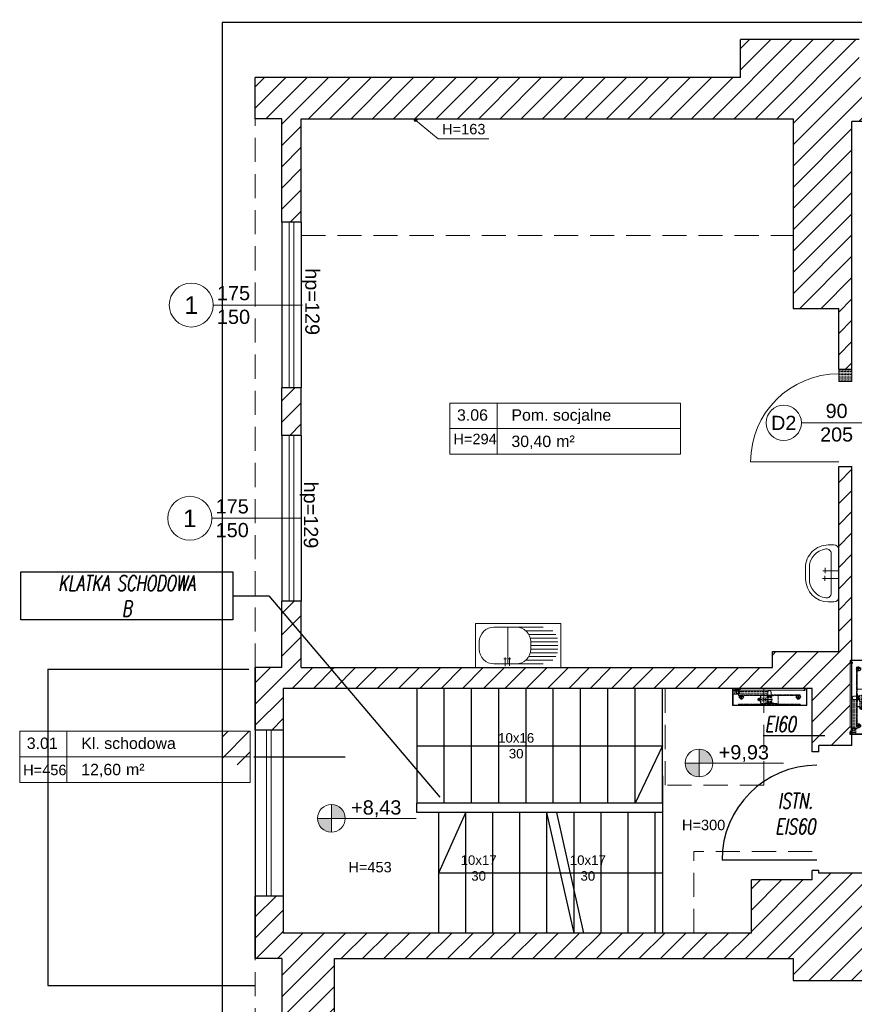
# Model space of a CAD drawing. Header units: millimetres. Extents: x 26866 to 1024070, y -428191 to 408885.
# Tile 28 of 248: x 175329 to 184134, y 251237 to 261624. Entities that reach past the tile are written whole.
import ezdxf

# ---------------------------------------------------------------- set-up
doc = ezdxf.new("R2010")
doc.units = ezdxf.units.MM
doc.header["$LTSCALE"] = 2
doc.linetypes.add('ACAD_ISO02W100', pattern=[15, 12, -3])
doc.linetypes.add('HIDDENX2', pattern=[19.05, 12.7, -6.35])
for name, color, linetype, lineweight in [('0_OPIS', 7, 'Continuous', 13), ('3DPLAN_A_ARMATURA_SANITARNA', 7, 'Continuous', 9), ('3DPLAN_A_OKNA', 153, 'Continuous', 5), ('3DPLAN_A_TABELKA POMIESZCZEŃ', 7, 'Continuous', 0), ('3DPLAN_A_WYSOKOŚCI ZMIANA', 144, 'HIDDENX2', 5), ('A_6_STOLARKA_DRZWI', 6, 'Continuous', 0), ('A_STOL_OPIS', 55, 'Continuous', 5), ('A_TXT', 7, 'Continuous', 0), ('A_TXT_STOLARKA', 131, 'Continuous', 0), ('A_WYBURZENIA', 6, 'Continuous', 0), ('A_WYM_KOT', 161, 'Continuous', 0), ('A_ZESTAWIENIE STOLARKI', 3, 'Continuous', 15), ('hydrant', 211, 'Continuous', 5), ('Opisy', 7, 'Continuous', 13)]:
    doc.layers.add(name, color=color, linetype=linetype, lineweight=lineweight)
for name, color, linetype in [('3DPLAN_A_KRESKOWANIE 1', 253, 'Continuous'), ('3DPLAN_A_OPIS', 8, 'Continuous'), ('3DPLAN_A_POMIESZCZENIE NUMER', 100, 'Continuous'), ('3DPLAN_K_DZIAŁOWA NISKIE', 134, 'Continuous'), ('3DPLAN_K_NOŚNA', 7, 'Continuous'), ('3DPLAN_K_OBRYS', 243, 'Continuous'), ('3DPLAN_K_OBRYS WIDOK', 242, 'Continuous'), ('A_POMIESZCZENIE OPIS', 100, 'Continuous'), ('A_SCHODY', 6, 'Continuous'), ('DEFAULT', 7, 'Continuous')]:
    doc.layers.add(name, color=color, linetype=linetype)
doc.styles.add('ARIAL', font='arial.ttf')
doc.styles.add('J-ROMANS', font='ROMANS.SHX', dxfattribs={"width": 0.7, "oblique": 10})
doc.styles.add('TABEL1', font='txt')
pattern_1 = [(45, (29206.918, -39107.05), (-11.22532, 11.22532), [])]

# ---------------------------------------------------------------- blocks, each defined once
blk = doc.blocks.new('hydrant')
at = {"color": 1, "linetype": 'ACAD_ISO02W100'}
for p, q in [((122, 578), (110, 578)), ((339, 577), (110, 577)), ((113, 580), (113, 580)), ((130, 586), (122, 578)), ((130, 585), (122, 577)), ((432, 586), (130, 586)), ((141, 585), (130, 585)), ((141, 585), (149, 577)), ((142, 586), (149, 578)), ((190, 578), (149, 578)), ((198, 586), (190, 578)), ((198, 585), (190, 577)), ((250, 585), (198, 585)), ((250, 586), (258, 578)), ((250, 585), (257, 577)), ((330, 578), (258, 578)), ((339, 586), (330, 578)), ((339, 584), (330, 577)), ((348, 578), (339, 586)), ((348, 577), (339, 584)), ((340, 582), (339, 582)), ((339, 482), (339, 582)), ((340, 482), (340, 582)), ((432, 577), (340, 577)), ((523, 571), (340, 571)), ((523, 569), (340, 569)), ((432, 578), (348, 578)), ((471, 569), (392, 569)), ((392, 565), (392, 569)), ((471, 565), (392, 565)), ((558, 528), (399, 528)), ((406, 545), (406, 511)), ((408, 565), (409, 561)), ((409, 547), (408, 547)), ((455, 547), (408, 547)), ((409, 577), (409, 578)), ((454, 561), (409, 561)), ((410, 554), (411, 555)), ((453, 554), (410, 554)), ((410, 548), (410, 554)), ((453, 571), (411, 571)), ((453, 555), (411, 555)), ((415, 555), (415, 561)), ((432, 586), (734, 586)), ((432, 578), (515, 578)), ((432, 577), (523, 577)), ((449, 555), (449, 561)), ((453, 554), (453, 555)), ((453, 548), (453, 554)), ((454, 577), (454, 578)), ((455, 565), (454, 561)), ((455, 547), (456, 547)), ((455, 547), (468, 547)), ((469, 545), (469, 511)), ((541, 541), (469, 541)), ((471, 565), (471, 569)), ((515, 578), (524, 586)), ((515, 577), (524, 584)), ((523, 541), (523, 582)), ((525, 582), (523, 582)), ((524, 586), (533, 578)), ((524, 584), (533, 577)), ((525, 541), (525, 582)), ((525, 577), (753, 577)), ((533, 578), (605, 578)), ((541, 546), (541, 510)), ((613, 586), (605, 578)), ((614, 585), (606, 577)), ((614, 585), (665, 585)), ((665, 585), (673, 577)), ((666, 586), (673, 578)), ((673, 578), (714, 578)), ((722, 586), (714, 578)), ((722, 585), (714, 577)), ((722, 585), (733, 585)), ((733, 585), (741, 577)), ((734, 586), (741, 578)), ((741, 578), (753, 578)), ((750, 580), (750, 580)), ((339, 487), (110, 487)), ((122, 486), (110, 486)), ((113, 483), (113, 483)), ((130, 479), (122, 487)), ((130, 478), (122, 486)), ((141, 479), (130, 479)), ((414, 478), (130, 478)), ((141, 479), (149, 487)), ((142, 478), (149, 486)), ((190, 486), (149, 486)), ((198, 479), (190, 487)), ((198, 478), (190, 486)), ((250, 479), (198, 479)), ((250, 479), (257, 487)), ((250, 478), (258, 486)), ((330, 486), (258, 486)), ((339, 480), (330, 487)), ((339, 478), (330, 486)), ((348, 487), (339, 480)), ((348, 486), (339, 478)), ((340, 482), (339, 482)), ((432, 487), (340, 487)), ((432, 486), (348, 486)), ((392, 491), (392, 487)), ((471, 491), (392, 491)), ((471, 487), (392, 487)), ((409, 510), (408, 510)), ((455, 510), (408, 510)), ((408, 491), (409, 495)), ((454, 495), (409, 495)), ((410, 508), (410, 502)), ((453, 502), (410, 502)), ((410, 502), (411, 502)), ((453, 502), (411, 502)), ((453, 485), (411, 485)), ((451, 485), (413, 485)), ((413, 483), (413, 485)), ((414, 452), (414, 481)), ((449, 481), (414, 481)), ((415, 498), (415, 502)), ((449, 498), (415, 498)), ((415, 495), (415, 496)), ((449, 496), (415, 496)), ((416, 496), (416, 498)), ((432, 487), (523, 487)), ((432, 486), (515, 486)), ((447, 496), (447, 498)), ((747, 443), (447, 443)), ((449, 498), (449, 502)), ((449, 495), (449, 496)), ((449, 452), (449, 481)), ((449, 478), (734, 478)), ((747, 461), (449, 461)), ((451, 483), (451, 485)), ((453, 508), (453, 502)), ((453, 502), (453, 502)), ((455, 491), (454, 495)), ((455, 510), (456, 510)), ((456, 510), (468, 510)), ((541, 515), (469, 515)), ((471, 491), (471, 487)), ((515, 487), (524, 480)), ((515, 486), (524, 478)), ((523, 482), (523, 515)), ((525, 482), (523, 482)), ((524, 480), (533, 487)), ((524, 478), (533, 486)), ((525, 482), (525, 515)), ((525, 487), (753, 487)), ((533, 486), (605, 486)), ((613, 478), (605, 486)), ((614, 479), (606, 487)), ((614, 479), (665, 479)), ((665, 479), (673, 487)), ((666, 478), (673, 486)), ((673, 486), (714, 486)), ((722, 479), (714, 487)), ((722, 478), (714, 486)), ((722, 479), (733, 479)), ((733, 479), (741, 487)), ((734, 478), (741, 486)), ((741, 486), (753, 486)), ((753, 471), (747, 466)), ((747, 439), (747, 466)), ((753, 433), (747, 439)), ((750, 483), (750, 483)), ((753, 471), (795, 471)), ((753, 433), (795, 433)), ((795, 433), (780, 433)), ((795, 471), (815, 471)), ((795, 433), (795, 471)), ((795, 433), (815, 433)), ((815, 433), (815, 471))]:
    blk.add_line(p, q, dxfattribs=at)
for p, q in [((61, 411), (61, 431)), ((739, 431), (61, 431)), ((739, 431), (739, 411)), ((741, 422), (739, 416)), ((743, 421), (739, 411)), ((772, 426), (747, 426)), ((772, 424), (747, 424)), ((775, 423), (780, 416)), ((777, 424), (782, 417)), ((789, 423), (791, 423)), ((789, 416), (789, 423)), ((791, 416), (791, 423)), ((739, 411), (61, 411))]:
    blk.add_line(p, q)
for centre, radius in [((541, 528), 13), ((767, 452), 14.9), ((767, 452), 10.8)]:
    blk.add_circle(centre, radius, dxfattribs=at)
for centre, radius, start, end in [((110, 580), 3.5, 12.2467, 270), ((110, 580), 2.25, 12.3553, 270), ((113, 581), 0.612, 192.3553, 270), ((113, 581), 0.612, 270, 12.2467), ((408, 545), 1.5, 90, 180), ((411, 570), 1.5, 90, 138.1897), ((409, 548), 1.5, 270, 0), ((469, 528), 23.1, 126.8922, 233.1078), ((453, 570), 1.5, 41.8103, 90), ((455, 548), 1.5, 180, 270), ((468, 545), 1.5, 0, 90), ((753, 580), 3.5, 270, 167.7533), ((750, 581), 0.612, 167.7533, 270), ((750, 581), 0.612, 270, 347.6447), ((753, 580), 2.25, 270, 167.6447), ((110, 483), 3.5, 90, 347.7533), ((110, 483), 2.25, 90, 347.6447), ((113, 483), 0.612, 90, 167.6447), ((113, 483), 0.612, 347.7533, 90), ((408, 511), 1.5, 180, 270), ((409, 508), 1.5, 0, 90), ((411, 486), 1.5, 210, 270), ((414, 483), 1.5, 180, 270), ((432, 452), 17.5, 180, 270), ((432, 452), 17.5, 270, 0), ((449, 483), 1.5, 270, 0), ((455, 508), 1.5, 90, 180), ((453, 486), 1.5, 270, 330), ((468, 511), 1.5, 270, 0), ((753, 483), 3.5, 192.2467, 90), ((750, 483), 0.612, 12.3553, 90), ((750, 483), 0.612, 90, 192.2467), ((753, 483), 2.25, 192.3553, 90)]:
    blk.add_arc(centre, radius, start, end, dxfattribs=at)
for centre, radius, start, end in [((747, 419), 6.5, 90, 158.9625), ((747, 419), 5, 90, 158.9625), ((772, 419), 6.5, 41.1859, 90), ((772, 419), 5, 41.1859, 90), ((777, 413), 5, 19.769, 37.3581), ((786, 416), 5, 199.769, 0), ((777, 413), 6.5, 19.769, 37.3581), ((786, 416), 3.5, 199.769, 0)]:
    blk.add_arc(centre, radius, start, end)
at = {"layer": 'DEFAULT', "linetype": 'ByBlock'}
for p, q in [((36, 591), (36, 411)), ((36, 591), (36, 412)), ((36, 591), (815, 591)), ((36, 591), (815, 591)), ((36, 591), (816, 591)), ((121, 528), (121, 517)), ((130, 528), (130, 517)), ((721, 528), (721, 517)), ((730, 528), (730, 517)), ((815, 591), (815, 412)), ((816, 591), (816, 411)), ((56, 433), (70, 433)), ((56, 412), (56, 433)), ((57, 432), (70, 432)), ((57, 411), (57, 432)), ((57, 411), (57, 432)), ((61, 411), (61, 431)), ((70, 432), (70, 433)), ((121, 475), (121, 486)), ((130, 475), (130, 486)), ((721, 475), (721, 486)), ((730, 475), (730, 486)), ((781, 432), (781, 433)), ((781, 432), (781, 433)), ((795, 433), (781, 433)), ((794, 432), (781, 432)), ((794, 432), (781, 432)), ((794, 411), (794, 432)), ((794, 411), (794, 432)), ((795, 412), (795, 433)), ((36, 412), (56, 412)), ((36, 411), (57, 411)), ((816, 411), (794, 411)), ((815, 412), (795, 412))]:
    blk.add_line(p, q, dxfattribs=at)
at = {"layer": 'DEFAULT', "color": 1, "linetype": 'ByBlock'}
for p, q in [((126, 526), (126, 477)), ((726, 526), (726, 477)), ((150, 501), (101, 501)), ((701, 501), (750, 501))]:
    blk.add_line(p, q, dxfattribs=at)
at = {"layer": 'DEFAULT', "color": 1, "linetype": 'ACAD_ISO02W100'}
blk.add_line((795, 433), (781, 433), dxfattribs=at)
at = {"layer": 'DEFAULT', "linetype": 'ByBlock'}
for centre in [(126, 501), (726, 501)]:
    blk.add_circle(centre, 21, dxfattribs=at)
blk = doc.blocks.new('tabelka dla tp')
at = {"layer": '3DPLAN_A_TABELKA POMIESZCZEŃ'}
for p, q in [((49.7, 54), (49.7, 0)), ((0, 27), (243.1, 27))]:
    blk.add_line(p, q, dxfattribs=at)
blk.add_lwpolyline([(0, 54), (243.1, 54), (243.1, 0), (0, 0)], close=True, dxfattribs=at)
at = {"layer": '3DPLAN_A_POMIESZCZENIE NUMER', "color": 7, "style": 'ARIAL'}
blk.add_attdef('NUMER', (2.2, 35.4), '', height=12, dxfattribs=at)
at = {"layer": 'A_POMIESZCZENIE OPIS', "insert": (112.2, 19.8), "char_height": 12, "width": 36.412, "attachment_point": 1, "style": 'ARIAL'}
blk.add_mtext('{\\C7;m²}', dxfattribs=at)
at = {"layer": 'A_POMIESZCZENIE OPIS', "color": 7, "style": 'ARIAL'}
for tag, p in [('NAZWA', (51.7, 35.4)), ('POWIERZCHNIA', (51.1, 7.2))]:
    blk.add_attdef(tag, p, '', height=12, dxfattribs=at)
blk = doc.blocks.new('ZLEWOZMYWAK')
at = {"layer": '3DPLAN_A_ARMATURA_SANITARNA'}
for p, q in [((-46.6, -45), (-46.6, 45)), ((0, -45), (0, 45)), ((-19.4, 41.1), (-27.2, 41.1)), ((-42.7, -26.3), (-42.7, 25.6)), ((-3.9, 25.6), (-3.9, 2.3)), ((-3.9, -26.3), (-3.9, 25.6)), ((-3.9, 11.1), (-42.7, 11.1)), ((-1.7, 13.8), (-10.5, 13.8)), ((-9.2, 7.9), (-9.2, 10.8)), ((-9.1, 12.4), (-9.1, 15.3)), ((-1.8, 9.3), (-10.5, 9.3)), ((-38.9, -36.6), (-38.9, -8)), ((-7.8, -36.6), (-7.8, -8)), ((-35, -39.8), (-35, -11.2)), ((-31.1, -41.4), (-31.1, -12.8)), ((-27.2, -41.9), (-27.2, -13.3)), ((-19.4, -13.3), (-27.2, -13.3)), ((-23.3, -41.9), (-23.3, -13.3)), ((-19.4, -41.9), (-19.4, -13.3)), ((-15.5, -41.4), (-15.5, -12.8)), ((-11.7, -39.8), (-11.7, -11.2))]:
    blk.add_line(p, q, dxfattribs=at)
for points in [[(-46.6, 45), (0, 45)], [(-46.6, -45), (0, -45)]]:
    blk.add_lwpolyline(points, dxfattribs=at)
for centre, start, end in [((-27.2, 25.6), 90, 180), ((-19.4, 25.6), 0, 90), ((-27.2, 2.3), 180, 270), ((-19.4, 2.3), 270, 0)]:
    blk.add_arc(centre, 15.5, start, end, dxfattribs=at)
blk = doc.blocks.new('UMYWALKA')
at = {"layer": '3DPLAN_A_ARMATURA_SANITARNA'}
for p, q in [((0, 25), (0, -25)), ((11, 30), (5, 30)), ((8, 20.9), (8, -20.9)), ((1, 5.5), (17.1, 5.4)), ((14.6, 8), (14.6, 2.6)), ((31, -6), (31, 6)), ((35, -6), (35, 6)), ((0.9, -2.8), (16.9, -2.8)), ((14.4, -0.2), (14.4, -5.7)), ((11, -30), (5, -30))]:
    blk.add_line(p, q, dxfattribs=at)
for centre, radius, start, end in [((5, 25), 5, 90, 180), ((13, 20.9), 5, 82.3377, 180), ((11, 6), 24, 0, 90), ((11, 6), 20, 0, 82.3377), ((11, -6), 24, 270, 0), ((11, -6), 20, 277.6623, 0), ((5, -25), 5, 180, 270), ((13, -20.9), 5, 180, 277.6623)]:
    blk.add_arc(centre, radius, start, end, dxfattribs=at)
blk = doc.blocks.new('III pietrooosoo')
at = {"layer": '3DPLAN_A_KRESKOWANIE 1'}
h = blk.add_hatch(dxfattribs=at)
h.set_pattern_fill('ANSI31', color=256, scale=5, style=0)
h.set_pattern_definition(pattern_1)
h.paths.add_polyline_path([(26781.5, -39163.6), (26781.5, -38938.6), (26746.5, -38938.6), (26746.5, -39163.6)])
h.paths.add_polyline_path([(26746.5, -39423.6), (26776, -39423.6), (26776, -39388.3), (26746.5, -39388.3)])
h.paths.add_polyline_path([(26746.5, -38938.6), (26781.5, -38938.6), (26781.5, -39163.6), (26746.5, -39163.6)])
h.paths.add_polyline_path([(27369, -39343.1), (27369, -39410.1), (27376, -39410.1), (27376, -39403.1), (27411, -39403.1), (27411, -39383.8), (27409.4, -39383.8), (27410, -39384, -0.310329), (27410.4, -39384.6), (27410.4, -39387, -0.216272), (27410.2, -39387.5), (27409.5, -39388, -0.076898), (27409.4, -39388.1, 0.840818), (27409.5, -39388.8), (27410.2, -39388.8), (27410.2, -39389), (27409.5, -39389, -0.840818), (27409.3, -39388, 0.076898), (27409.4, -39387.9), (27410.1, -39387.4, 0.216272), (27410.3, -39387), (27410.3, -39384.6, 0.310329), (27410, -39384.1), (27409, -39383.8), (27409, -39316), (27411, -39316), (27411, -39109.1), (27397, -39109.1), (27397, -39304.1), (27327, -39304.1), (27327, -39321.1), (26830, -39321.1), (26830, -39251.1), (26809.5, -39251.1), (26809.5, -39321.1), (26781.5, -39321.1), (26781.5, -39387.1), (26811, -39387.1), (26811, -39343.1)])
h.paths.add_polyline_path([(28445, -38740.1), (28445, -38698.6), (28212, -38698.6), (28212, -38637.6), (28199, -38637.6), (28199, -38740.1)])
h.paths.add_polyline_path([(28624.5, -38658.6), (28602, -38658.6), (28602, -38698.6), (28560, -38698.6), (28560, -38740.1), (28624.5, -38740.1)])
h.paths.add_polyline_path([(28628, -38870.2), (28674.8, -38870.2), (28674.8, -38878.1), (28690, -38878.1), (28690, -38734.1), (28773, -38734.1), (28773, -38698.6), (28727, -38698.6), (28727, -38658.6), (28624.5, -38658.6), (28624.5, -38740.1), (28628, -38740.1)])
h.paths.add_polyline_path([(28674.8, -38878.1), (28674.8, -38870.2), (28628, -38870.2), (28628, -38897.2), (28649, -38897.2), (28649, -38878.1)])
h.paths.add_polyline_path([(28628, -38897.2), (28628, -38924.2), (28649, -38924.2), (28649, -38897.2)])
h.paths.add_polyline_path([(28649, -38924.2), (28628, -38924.2), (28628, -39029.1), (28205, -39029.1), (28205, -39046.1), (28246, -39046.1), (28246, -39098.1), (28619, -39098.1), (28619, -39148.3), (28649, -39148.3)])
h.paths.add_polyline_path([(28770, -39380.1), (28770, -39352.6), (28655, -39352.6), (28655, -39295.6), (28649, -39295.6), (28649, -39268.1), (28619, -39268.1), (28619, -39305.1), (28603, -39305.1), (28603, -39390.6), (28909, -39390.6), (28909, -39380.1)])
h.paths.add_polyline_path([(29255, -39636.1), (29255, -39479.1), (29254, -39456.1), (29254, -39299.1), (29206, -39299.1), (29206, -39365.1), (29138, -39365.1), (29138, -39390.6), (29243, -39390.6), (29243, -39525.6), (29130, -39525.6), (29130, -39588.6), (28897, -39588.6), (28897, -39613.1), (29205, -39613.1), (29205, -39636.1)])
h.paths.add_polyline_path([(28676, -39613.1), (28676, -39693.9), (28642, -39693.9), (28642, -39636.1), (28615, -39636.1), (28615, -39598.1), (28603, -39598.1), (28603, -39526.6), (28767, -39526.6), (28767, -39613.1)])
h.paths.add_polyline_path([(28575.6, -39665.5), (28722.9, -39665.5), (28722.9, -39699.9), (28575.6, -39699.9)], flags=9)
h.paths.add_polyline_path([(28642, -39693.9), (28642, -39906.1), (28676, -39906.1), (28676, -39693.9)])
h.paths.add_polyline_path([(29061, -38734.1), (29061, -38698.6), (28888, -38698.6), (28888, -38734.1)])
h.paths.add_polyline_path([(29349, -38734.1), (29349, -38698.6), (29325, -38698.6), (29325, -38658.6), (29200, -38658.6), (29200, -38698.6), (29176, -38698.6), (29176, -38734.1)])
h.paths.add_polyline_path([(29637, -38698.6), (29464, -38698.6), (29464, -38734.1), (29637, -38734.1)])
h.paths.add_polyline_path([(29925, -38734.1), (29925, -38698.6), (29902, -38698.6), (29902, -38658.6), (29777, -38658.6), (29777, -38698.6), (29752, -38698.6), (29752, -38734.1)])
h.paths.add_polyline_path([(30040, -38734.1), (30235, -38734.1), (30235, -38698.6), (30040, -38698.6)])
h.paths.add_polyline_path([(30525, -38734.1), (30525, -38698.6), (30503, -38698.6), (30503, -38658.6), (30378, -38658.6), (30378, -38698.6), (30350, -38698.6), (30350, -38734.1)])
h.paths.add_polyline_path([(30835, -38734.1), (30835, -38698.6), (30642, -38698.6), (30642, -38734.1)])
h.paths.add_polyline_path([(31049, -38768.6), (31551, -38768.6), (31551, -38841.1), (31595, -38841.1), (31595, -38734.1), (31626, -38734.1), (31626, -38698.6), (31099, -38698.6), (31099, -38658.6), (30974, -38658.6), (30974, -38698.6), (30949, -38698.6), (30949, -38734.1), (31049, -38734.1)])
h.paths.add_polyline_path([(31551, -39073.1), (31595, -39073.1), (31595, -39018.1), (31551, -39018.1)])
h.paths.add_polyline_path([(31551, -39378.1), (31595, -39378.1), (31595, -39250.1), (31551, -39250.1)])
h.paths.add_polyline_path([(31595, -39684.1), (31595, -39554.1), (31551, -39554.1), (31551, -39684.1)])
h.paths.add_polyline_path([(31595, -39915.1), (31595, -39860.1), (31551, -39860.1), (31551, -39915.1)])
h.paths.add_polyline_path([(31551, -40194.1), (30945, -40194.1), (30945, -40267.6), (30974, -40267.6), (30974, -40307.6), (31099, -40307.6), (31099, -40267.6), (31626, -40267.6), (31626, -40194.1), (31595, -40194.1), (31595, -40092.1), (31551, -40092.1), (31551, -40194.1)], is_closed=False)
h.paths.add_polyline_path([(30638, -40267.6), (30831, -40267.6), (30831, -40194.1), (30638, -40194.1)])
h.paths.add_polyline_path([(30346, -40194.1), (30346, -40267.6), (30370, -40267.6), (30370, -40307.6), (30495, -40307.6), (30495, -40267.6), (30521, -40267.6), (30521, -40194.1)])
h.paths.add_polyline_path([(30036, -40267.6), (30231, -40267.6), (30231, -40194.1), (30036, -40194.1)])
h.paths.add_polyline_path([(29776, -40161.1), (29763, -40161.1), (29763, -40198.1), (29742, -40198.1), (29742, -40267.6), (29769, -40267.6), (29769, -40307.6), (29894, -40307.6), (29894, -40267.6), (29921, -40267.6), (29921, -40194.1), (29776, -40194.1)])
h.paths.add_polyline_path([(29432, -40198.1), (29432, -40267.6), (29627, -40267.6), (29627, -40198.1)])
h.paths.add_polyline_path([(29141, -40198.1), (29141, -40267.6), (29162, -40267.6), (29162, -40307.6), (29287, -40307.6), (29287, -40267.6), (29317, -40267.6), (29317, -40198.1)])
h.paths.add_polyline_path([(28832, -40198.1), (28832, -40267.6), (29026, -40267.6), (29026, -40198.1)])
h.paths.add_polyline_path([(28542, -40267.6), (28571, -40267.6), (28571, -40307.6), (28696, -40307.6), (28696, -40267.6), (28717, -40267.6), (28717, -40198.1), (28597.4, -40198.1), (28597.1, -40198.3, -2.544085), (28595.1, -40198.1), (28542, -40198.1)])
h.paths.add_polyline_path([(28230, -40267.6), (28427, -40267.6), (28427, -40198.1), (28230, -40198.1)])
h.paths.add_polyline_path([(28026.6, -40155.7), (28026.6, -40307.6), (28071, -40307.6), (28071, -40267.6), (28115, -40267.6), (28115, -40198.1), (28038, -40198.1), (28038, -40155.7)])
h.paths.add_polyline_path([(28026.6, -40155.7), (27982, -40155.7), (27982, -40201.1), (27902, -40201.1), (27902, -40267.6), (27946, -40267.6), (27946, -40307.6), (28026.6, -40307.6)])
h.paths.add_polyline_path([(27917, -39798.8), (27920.1, -39798.8), (27920.1, -39852.8), (27917, -39852.8), (27917, -39912.1), (27982, -39912.1), (27982, -40155.7), (28026.6, -40155.7), (28026.6, -39747.1), (27917, -39747.1)])
h.paths.add_polyline_path([(28038, -39913.1), (28092, -39913.1), (28092, -39758.1), (28038, -39758.1), (28038, -39747.1), (28026.6, -39747.1), (28026.6, -40155.7), (28038, -40155.7)])
h.paths.add_polyline_path([(27951, -39566.1), (27951, -39590.1), (27957, -39590.1), (27957, -39657.1), (28026.6, -39657.1), (28026.6, -39566.1)])
h.paths.add_polyline_path([(28162, -39588.1), (28045, -39588.1), (28045, -39598.1), (28162, -39598.1)])
h.paths.add_polyline_path([(27591, -40201.1), (27591, -40267.6), (27727, -40267.6), (27727, -40201.1)])
h.paths.add_polyline_path([(26781.5, -40201.1), (26781.5, -40267.6), (27232, -40267.6), (27232, -40307.6), (27357, -40307.6), (27357, -40267.6), (27416, -40267.6), (27416, -40201.1)])
h.paths.add_polyline_path([(26809.5, -40155.7), (26809.5, -40201.1), (26865, -40201.1), (26865, -40155.7)])
h.paths.add_polyline_path([(26809.5, -40088.1), (26809.5, -40155.7), (26865, -40155.7), (26865, -40088.1)])
h.paths.add_polyline_path([(26809.5, -40085.1), (26809.5, -40088.1), (26865, -40088.1), (26865, -40085.1)])
h.paths.add_polyline_path([(26809.5, -39863.1), (26809.5, -39910.1), (26865, -39910.1), (26865, -39863.1)])
h.paths.add_polyline_path([(27409, -39315.6), (27409, -39313.4), (27411, -39313.5), (27409.1, -39313.5), (27409.1, -39315.5), (27411, -39315.6)], flags=16)
h.paths.add_polyline_path([(28819.9, -39558.9), (28844, -39558.9), (28844, -39578.9), (28819.9, -39578.9)], flags=24)
h.paths.add_polyline_path([(28614.3, -39470.4), (28614.3, -39446.7), (28634.3, -39446.7), (28634.3, -39470.4)], flags=24)
h.paths.add_polyline_path([(28699.2, -39459.3), (28892.6, -39459.3), (28892.6, -39432.3), (28699.2, -39432.3)])
h.paths.add_polyline_path([(28699.2, -39486.3), (28892.6, -39486.3), (28892.6, -39459.3), (28699.2, -39459.3)])
h.paths.add_polyline_path([(28699.2, -39432.3), (28892.6, -39432.3), (28892.6, -39486.3), (28699.2, -39486.3)])
h.paths.add_polyline_path([(31282.9, -38730.8), (31332.2, -38730.8), (31332.2, -38753), (31282.9, -38753)], flags=24)
h.paths.add_polyline_path([(31048.2, -38730.8), (31088.9, -38730.8), (31088.9, -38753), (31048.2, -38753)], flags=24)
h.paths.add_polyline_path([(31265.2, -38739.9, 1), (31262.7, -38738.1, 1)], flags=16)
h.paths.add_polyline_path([(28712.1, -39463.6), (28749.2, -39463.6), (28749.2, -39484.1), (28712.1, -39484.1)], flags=8)
h.paths.add_polyline_path([(28712.6, -39435.9), (28779.5, -39435.9), (28779.5, -39457.5), (28712.6, -39457.5)], flags=8)
h.paths.add_polyline_path([(28654.7, -39435.9), (28689.5, -39435.9), (28689.5, -39454.1), (28654.7, -39454.1)], flags=8)
h.paths.add_polyline_path([(28758.7, -39460.6), (28782.8, -39460.6), (28782.8, -39484.6), (28758.7, -39484.6)], flags=8)
h.paths.add_polyline_path([(28699.2, -39460.9), (28699.2, -39483.1), (28699.6, -39483.1), (28699.6, -39460.9)], flags=8)
h = blk.add_hatch(dxfattribs=at)
h.set_pattern_fill('ANSI31', color=256, scale=5, style=0)
h.set_pattern_definition(pattern_1)
h.paths.add_polyline_path([(27440, -38698.6), (27418.5, -38698.6), (27418.5, -38658.6), (27293.5, -38658.6), (27293.5, -38698.6), (26781.5, -38698.6), (26781.5, -38742.1), (26809.5, -38742.1), (26809.5, -38851.1), (26830, -38851.1), (26830, -38742.1), (26950.3, -38742.1, -0.109169), (26950.9, -38742.1), (27349, -38742.1), (27349, -38942.1), (27397, -38942.1), (27397, -39006.1), (27411, -39006.1), (27411, -38745.1), (27440, -38745.1), (27440, -38698.6)], is_closed=False)
h.paths.add_polyline_path([(26809.5, -39026.1), (26809.5, -39076.1), (26830, -39076.1), (26830, -39026.1), (26809.5, -39026.1)], is_closed=False)
h.paths.add_polyline_path([(27592, -38748.1), (27748, -38748.1), (27748, -38698.6), (27560, -38698.6), (27560, -38788.1), (27573, -38788.1), (27573, -38748.1), (27590.3, -38748.1, -0.310233), (27592, -38748.1)], is_closed=False)
h.paths.add_polyline_path([(27908, -39185.1), (27908, -39301.1), (27867, -39301.1), (27867, -39402.1), (27779.7, -39402.1), (27779.7, -39413.1), (28026.6, -39413.1), (28026.6, -38698.6), (28014.5, -38698.6), (28014.5, -38658.6), (27889.5, -38658.6), (27889.5, -38698.6), (27863, -38698.6), (27863, -38748.1), (27901, -38748.1), (27901, -38901.1), (27949, -38901.1), (27949, -39175.1), (27594, -39175.1), (27594, -39157.1), (27573, -39157.1), (27573, -39151.1), (27560, -39151.1), (27560, -39198.1), (27576, -39198.1), (27576, -39185.1), (27908, -39185.1)], is_closed=False)
h.paths.add_polyline_path([(28074, -38740.1), (28074, -38637.6), (28062.5, -38637.6), (28062.5, -38698.6), (28026.6, -38698.6), (28026.6, -39413.1), (28069, -39413.1), (28069, -39162.1), (28043, -39162.1), (28043, -39046.1), (28075, -39046.1), (28075, -39029.1), (28046.5, -39029.1), (28046.5, -38740.1), (28074, -38740.1)], is_closed=False)
h = blk.add_hatch(dxfattribs=at)
h.set_pattern_fill('ANSI31', color=256, scale=5, style=0)
h.set_pattern_definition(pattern_1)
h.paths.add_polyline_path([(27305, -39545.1), (27305, -39601.1), (26811, -39601.1), (26811, -39562.1), (26781.5, -39562.1), (26781.5, -39628.1), (26809.5, -39628.1), (26809.5, -39688.1), (26865, -39688.1), (26865, -39628.1), (27349, -39628.1), (27349, -39651.1), (27440, -39651.1), (27440, -39590.1), (27448, -39590.1), (27448, -39538.1), (27376, -39538.1), (27376, -39535.1), (27369, -39535.1), (27369, -39545.1), (27305, -39545.1)], is_closed=False)
at = {"layer": '3DPLAN_A_TABELKA POMIESZCZEŃ', "ltscale": 0.5}
blk.add_hatch(color=7, dxfattribs=at).paths.add_polyline_path([(26952.1, -38743.6, 13.985421), (26952, -38744, 0.071503)])
at = {"layer": 'A_WYBURZENIA', "transparency": 33554687}
h = blk.add_hatch(dxfattribs=at)
h.set_pattern_fill('DOTS', color=256)
h.set_pattern_definition([(0, (12380.1834, -19325.6311), (0.79375, 1.5875), [0, -1.5875])])
h.paths.add_polyline_path([(27397, -39019.1), (27411, -39019.1), (27411, -39006.1), (27397, -39006.1), (27397, -39019.1)], is_closed=False)
at = {"layer": 'A_WYM_KOT'}
h = blk.add_hatch(color=256, dxfattribs=at)
h.dxf.hatch_style = 1
h.paths.add_polyline_path([(27249.6, -39421.8), (27235.1, -39421.8, 0.414214), (27249.6, -39436.4), (27249.6, -39421.8)], is_closed=False)
h.paths.add_polyline_path([(27249.6, -39421.8), (27264.2, -39421.8, 0.143872), (27261.9, -39413.9), (27249.6, -39413.9), (27249.6, -39421.8)], is_closed=False)
h.paths.add_polyline_path([(27249.6, -39407.2), (27249.6, -39413.9), (27261.9, -39413.9, 0.255137), (27249.6, -39407.2)], is_closed=False)
h = blk.add_hatch(color=256, dxfattribs=at)
h.dxf.hatch_style = 1
h.paths.add_polyline_path([(26861.8, -39480.1), (26847.3, -39480.1, 0.414214), (26861.8, -39494.6), (26861.8, -39480.1)], is_closed=False)
h.paths.add_polyline_path([(26861.8, -39480.1), (26876.4, -39480.1, 0.143872), (26874.1, -39472.2), (26861.8, -39472.2), (26861.8, -39480.1)], is_closed=False)
h.paths.add_polyline_path([(26861.8, -39465.5), (26861.8, -39472.2), (26874.1, -39472.2, 0.255137), (26861.8, -39465.5)], is_closed=False)
at = {"layer": '3DPLAN_A_OKNA'}
for p, q in [((26817.2, -39026.1), (26817.2, -38851.1)), ((26822.2, -38851.1), (26822.2, -39026.1)), ((26817.2, -39251.1), (26817.2, -39076.1)), ((26822.2, -39076.1), (26822.2, -39251.1)), ((26793.4, -39562.1), (26793.4, -39387.1)), ((26798.4, -39387.1), (26798.4, -39562.1))]:
    blk.add_line(p, q, dxfattribs=at)
at = {"layer": '3DPLAN_A_TABELKA POMIESZCZEŃ', "color": 7, "ltscale": 0.5}
for p, q in [((26950.6, -38743.6), (26974.3, -38763.3)), ((26974.3, -38763.3), (27027.9, -38763.3))]:
    blk.add_line(p, q, dxfattribs=at)
blk.add_circle((26950.6, -38743.6), 1.51, dxfattribs=at)
at = {"layer": '3DPLAN_A_WYSOKOŚCI ZMIANA'}
for p, q in [((26781.5, -39321.1), (26781.5, -38742.1)), ((26830, -38865.1), (27349, -38865.1)), ((27214, -39445.1), (27214, -39343.1)), ((27318, -39445.1), (27318, -39343.1)), ((27318, -39445.1), (27214, -39445.1)), ((27369, -39515.1), (27244, -39515.1)), ((27244, -39601.1), (27244, -39515.1)), ((26781.5, -40201.1), (26781.5, -39628.1))]:
    blk.add_line(p, q, dxfattribs=at)
at = {"layer": '3DPLAN_K_DZIAŁOWA NISKIE'}
for p, q in [((26830, -38851.1), (26830, -39026.1)), ((26830, -39076.1), (26830, -39251.1)), ((26811, -39387.1), (26811, -39562.1))]:
    blk.add_line(p, q, dxfattribs=at)
at = {"layer": '3DPLAN_K_NOŚNA'}
for p, q in [((26830, -38742.1), (27349, -38742.1)), ((26830, -38851.1), (26830, -38742.1)), ((27349, -38742.1), (27349, -38942.1)), ((27440, -38745.1), (27411, -38745.1)), ((27411, -39006.1), (27411, -38745.1)), ((26830, -38851.1), (26809.5, -38851.1)), ((27349, -38942.1), (27397, -38942.1)), ((27397, -39006.1), (27397, -38942.1)), ((27397, -39006.1), (27411, -39006.1)), ((26830, -39026.1), (26809.5, -39026.1)), ((26830, -39076.1), (26830, -39026.1)), ((26830, -39076.1), (26809.5, -39076.1)), ((27397, -39109.1), (27411, -39109.1)), ((27397, -39304.1), (27397, -39109.1)), ((27411, -39403.1), (27411, -39109.1)), ((26830, -39251.1), (26809.5, -39251.1)), ((26830, -39321.1), (26830, -39251.1)), ((27327, -39304.1), (27397, -39304.1)), ((27327, -39321.1), (27327, -39304.1)), ((26830, -39321.1), (27327, -39321.1)), ((26811, -39343.1), (26811, -39387.1)), ((27369, -39343.1), (26811, -39343.1)), ((27369, -39410.1), (27369, -39343.1)), ((26811, -39387.1), (26781.5, -39387.1)), ((27411, -39403.1), (27376, -39403.1)), ((27376, -39410.1), (27376, -39403.1)), ((26779.9, -39415.3), (26876.3, -39415.3)), ((27376, -39410.1), (27369, -39410.1)), ((27369, -39545.1), (27369, -39535.1)), ((27376, -39535.1), (27369, -39535.1)), ((27369, -39538.1), (27369, -39535.1)), ((27376, -39538.1), (27376, -39535.1)), ((27448, -39538.1), (27376, -39538.1)), ((27369, -39545.1), (27305, -39545.1)), ((27305, -39601.1), (27305, -39545.1)), ((26811, -39562.1), (26781.5, -39562.1)), ((26811, -39562.1), (26811, -39601.1)), ((27305, -39601.1), (26811, -39601.1)), ((26865, -39628.1), (27349, -39628.1)), ((26865, -39688.1), (26865, -39628.1)), ((27349, -39628.1), (27349, -39651.1)), ((27349, -39651.1), (27440, -39651.1))]:
    blk.add_line(p, q, dxfattribs=at)
at = {"layer": '3DPLAN_K_OBRYS'}
for p, q in [((27418.5, -38658.6), (27293.5, -38658.6)), ((27293.5, -38698.6), (27293.5, -38658.6)), ((26781.5, -38742.1), (26781.5, -38698.6)), ((27293.5, -38698.6), (26781.5, -38698.6)), ((26809.5, -38742.1), (26781.5, -38742.1)), ((26809.5, -38851.1), (26809.5, -38742.1)), ((26809.5, -39076.1), (26809.5, -39026.1)), ((26809.5, -39321.1), (26809.5, -39251.1)), ((26809.5, -39321.1), (26781.5, -39321.1)), ((26781.5, -39387.1), (26781.5, -39321.1)), ((26781.5, -39321.1), (26781.5, -39387.1)), ((26781.5, -39628.1), (26781.5, -39562.1)), ((26781.5, -39562.1), (26781.5, -39628.1)), ((26809.5, -39628.1), (26781.5, -39628.1)), ((26809.5, -39628.1), (26809.5, -39688.1))]:
    blk.add_line(p, q, dxfattribs=at)
at = {"layer": '3DPLAN_K_OBRYS WIDOK'}
for p, q in [((26746.5, -38640.6), (26746.5, -40325.6)), ((28062.5, -38640.6), (26746.5, -38640.6)), ((26809.5, -38851.1), (26809.5, -39026.1)), ((26809.5, -39076.1), (26809.5, -39251.1)), ((26562.5, -39322.6), (26562.5, -39656.6)), ((26562.5, -39322.6), (26774.5, -39322.6)), ((26781.5, -39387.1), (26781.5, -39562.1)), ((26562.5, -39656.6), (26781.5, -39656.6))]:
    blk.add_line(p, q, dxfattribs=at)
at = {"layer": 'A_6_STOLARKA_DRZWI'}
blk.add_line((27397, -39104.1), (27304, -39104.1), dxfattribs=at)
blk.add_arc((27397, -39104.1), 93, 90, 180, dxfattribs=at)
at = {"layer": 'A_SCHODY'}
for p, q in [((26952, -39343.1), (26952, -39464.1)), ((26980.7, -39464.1), (26980.7, -39343.1)), ((27009.5, -39464.1), (27009.5, -39343.1)), ((27038.3, -39464.1), (27038.3, -39343.1)), ((27067.1, -39464.1), (27067.1, -39343.1)), ((27095.9, -39464.1), (27095.9, -39343.1)), ((27124.6, -39464.1), (27124.6, -39343.1)), ((27153.4, -39464.1), (27153.4, -39343.1)), ((27182.2, -39464.1), (27182.2, -39343.1)), ((27211, -39464.1), (27211, -39343.1)), ((26952, -39403.6), (27211, -39403.6)), ((27211, -39403.6), (27182.2, -39464.1)), ((27211, -39435.1), (27211, -39601.1)), ((26952, -39474.1), (26952, -39464.1)), ((27211, -39464.1), (26952, -39464.1)), ((27211, -39474.1), (26952, -39474.1)), ((26975, -39537.6), (27003.5, -39474.1)), ((26975, -39601.1), (26975, -39474.1)), ((27003.5, -39601.1), (27003.5, -39474.1)), ((27032.1, -39601.1), (27032.1, -39474.1)), ((27060.7, -39601.1), (27060.7, -39474.1)), ((27117.8, -39601.1), (27089.2, -39474.1)), ((27089.2, -39601.1), (27089.2, -39474.1)), ((27128, -39601.1), (27099.5, -39474.1)), ((27117.8, -39601.1), (27117.8, -39474.1)), ((27146.3, -39601.1), (27146.3, -39474.1)), ((27174.9, -39601.1), (27174.9, -39474.1)), ((27203.5, -39601.1), (27203.5, -39474.1)), ((26975, -39537.6), (27211, -39537.6))]:
    blk.add_line(p, q, dxfattribs=at)
at = {"layer": 'A_STOL_OPIS'}
for p, q in [((26737.1, -38938.6), (26831.4, -38938.6)), ((27427, -39062.9), (27357.6, -39062.9)), ((26735.6, -39163.6), (26830, -39163.6))]:
    blk.add_line(p, q, dxfattribs=at)
at = {"layer": 'A_TXT', "color": 1, "lineweight": 30}
for p, q in [((26757.7, -39245.4), (26795.8, -39245.4)), ((26795.8, -39245.4), (26976, -39457.6)), ((27317.2, -39392.8), (27382.5, -39392.8)), ((27373.9, -39524.1), (27273.9, -39524.1))]:
    blk.add_line(p, q, dxfattribs=at)
blk.add_lwpolyline([(26534.1, -39220), (26757.7, -39220), (26757.7, -39270.8), (26534.1, -39270.8)], close=True, dxfattribs=at)
blk.add_arc((27373.9, -39524.1), 100, 90, 180, dxfattribs=at)
at = {"layer": 'A_TXT_STOLARKA'}
blk.add_line((27364.3, -39062.9), (27419.5, -39062.9), dxfattribs=at)
at = {"layer": 'A_WYBURZENIA', "transparency": 33554687}
blk.add_lwpolyline([(27397, -39006.1), (27411, -39006.1), (27411, -39019.1), (27397, -39019.1)], close=True, dxfattribs=at)
at = {"layer": 'A_WYM_KOT'}
for p, q in [((27249.6, -39407.2), (27249.6, -39436.4)), ((27264.2, -39421.8), (27235.1, -39421.8)), ((27338.9, -39421.8), (27264.2, -39421.8)), ((26861.8, -39465.5), (26861.8, -39494.6)), ((26876.4, -39480.1), (26847.3, -39480.1)), ((26951.2, -39480.1), (26876.4, -39480.1))]:
    blk.add_line(p, q, dxfattribs=at)
for centre in [(27249.6, -39421.8), (26861.8, -39480.1)]:
    blk.add_circle(centre, 14.6, dxfattribs=at)
at = {"layer": 'A_ZESTAWIENIE STOLARKI', "ltscale": 0.25}
for centre, radius in [((26713.9, -38938.6), 23.2), ((27339, -39062.9), 18.6), ((26712.4, -39163.6), 23.2)]:
    blk.add_circle(centre, radius, dxfattribs=at)
at = {"layer": '3DPLAN_A_ARMATURA_SANITARNA', "rotation": 180}
blk.add_blockref('UMYWALKA', (27397, -39221.7), dxfattribs=at)
at = {"layer": '3DPLAN_A_ARMATURA_SANITARNA', "xscale": -1, "rotation": 89.99999999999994}
blk.add_blockref('ZLEWOZMYWAK', (27058.9, -39321.1), dxfattribs=at)
at = {"layer": '3DPLAN_A_TABELKA POMIESZCZEŃ', "ltscale": 0.5}
ref = blk.add_blockref('tabelka dla tp', (26986.8, -39096), dxfattribs=at)
ref.add_attrib('NUMER', '3.06', (26994.3, -39060.6), dxfattribs={"layer": '3DPLAN_A_POMIESZCZENIE NUMER', "color": 0, "height": 12, "style": 'ARIAL'})
ref.add_attrib('NAZWA', 'Pom. socjalne', (27051.7, -39060.6), dxfattribs={"layer": 'A_POMIESZCZENIE OPIS', "color": 0, "height": 12, "style": 'ARIAL'})
ref.add_attrib('POWIERZCHNIA', '30,40', (27051.7, -39088.4), dxfattribs={"layer": 'A_POMIESZCZENIE OPIS', "color": 0, "height": 12, "style": 'ARIAL'})
ref = blk.add_blockref('tabelka dla tp', (26532.9, -39442.3), dxfattribs=at)
ref.add_attrib('NUMER', '3.01', (26540.4, -39406.9), dxfattribs={"layer": '3DPLAN_A_POMIESZCZENIE NUMER', "color": 0, "height": 12, "style": 'ARIAL'})
ref.add_attrib('NAZWA', 'Kl. schodowa', (26597.9, -39406.9), dxfattribs={"layer": 'A_POMIESZCZENIE OPIS', "color": 0, "height": 12, "style": 'ARIAL'})
ref.add_attrib('POWIERZCHNIA', '12,60', (26597.9, -39434.6), dxfattribs={"layer": 'A_POMIESZCZENIE OPIS', "color": 0, "height": 12, "style": 'ARIAL'})
at = {"layer": 'hydrant', "ltscale": 169.333333, "xscale": 0.09999999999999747, "yscale": 0.09999999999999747, "zscale": 0.09999999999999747}
for p, rotation in [((27367.8, -39309.9), 270), ((27367, -39301.9), 180)]:
    blk.add_blockref('hydrant', p, dxfattribs=dict(at, rotation=rotation))
at = {"layer": '3DPLAN_A_OPIS', "color": 1, "lineweight": 30, "style": 'ARIAL'}
blk.add_attdef('31,21M2', (31149.9, -39031.4), '', height=12, dxfattribs=at)
at = {"layer": '3DPLAN_A_TABELKA POMIESZCZEŃ', "color": 7, "ltscale": 0.5, "char_height": 11, "width": 59.207, "attachment_point": 1, "style": 'ARIAL'}
for s, insert in [('H=163', (26978.6, -38747.5)), ('H=294', (26990.5, -39074.4)), ('H=456', (26536.6, -39423.6)), ('H=300', (27231.6, -39481.6)), ('H=453', (26879.7, -39526.1))]:
    blk.add_mtext(s, dxfattribs=dict(at, insert=insert))
at = {"layer": '3DPLAN_A_TABELKA POMIESZCZEŃ', "ltscale": 0.5, "style": 'ARIAL'}
blk.add_attdef('REJESTRACJA', (28148.5, -39789.9), '', height=12, dxfattribs=at)
at = {"layer": 'A_STOL_OPIS', "ltscale": 0.2, "style": 'TABEL1'}
for s, width, gutter_width, insert, char_height, attachment_point in [('\\pxqc;{\\fArial|b0|i0|c238|p34;175\\P150}', 72.901, 100, (26758.5, -38938.6), 15, 5), ('\\pxqc;{\\fArial|b0|i0|c238|p34;90\\P205}', 58.321, 80, (27365.6, -39042.9), 14.872, 1), ('\\pxqc;{\\fArial|b0|i0|c238|p34;175\\P150}', 72.901, 100, (26757.1, -39163.6), 15, 5)]:
    blk.add_mtext_dynamic_manual_height_columns(s, width=width, gutter_width=gutter_width, heights=[0], dxfattribs=dict(at, insert=insert, char_height=char_height, attachment_point=attachment_point))
at = {"layer": 'A_TXT', "color": 1, "lineweight": 30, "char_height": 16.2, "attachment_point": 5, "style": 'J-ROMANS'}
for s, insert, width in [('KLATKA SCHODOWA\\PB', (26645.9, -39245.4), 223.581), ('EI60', (27335.6, -39380.8), 31.013), ('ISTN.\\PEIS60', (27351.3, -39475.2), 31.013)]:
    blk.add_mtext(s, dxfattribs=dict(at, insert=insert, width=width))
at = {"layer": 'A_WYM_KOT', "ltscale": 0.2, "char_height": 15, "attachment_point": 1, "style": 'TABEL1'}
for s, insert in [('{\\fArial|b0|i0|c238|p34;+9,93}', (27270.4, -39402.9)), ('{\\fArial|b0|i0|c238|p34;+8,43}', (26882.6, -39461.1))]:
    blk.add_mtext_dynamic_manual_height_columns(s, width=72.901, gutter_width=100, heights=[17.8], dxfattribs=dict(at, insert=insert))
at = {"layer": 'A_ZESTAWIENIE STOLARKI', "ltscale": 0.2, "char_height": 15, "attachment_point": 1, "rotation": 270, "style": 'TABEL1'}
for insert in [(26849.2, -38898.6), (26847.7, -39123.6)]:
    blk.add_mtext_dynamic_manual_height_columns('\\pxqc;{\\fArial|b0|i0|c238|p34;hp=129}', width=72.901, gutter_width=100, heights=[0], dxfattribs=dict(at, insert=insert))
at = {"layer": 'A_ZESTAWIENIE STOLARKI', "ltscale": 0.2, "attachment_point": 5, "style": 'TABEL1'}
for s, width, gutter_width, insert, char_height in [('{\\fArial|b0|i0|c238|p34;1}', 72.901, 100, (26713.9, -38938.6), 18.59), ('{\\fArial|b0|i0|c238|p34;D2}', 58.321, 80, (27339, -39062.9), 14.872), ('{\\fArial|b0|i0|c238|p34;1}', 72.901, 100, (26712.4, -39163.6), 18.59)]:
    blk.add_mtext_dynamic_manual_height_columns(s, width=width, gutter_width=gutter_width, heights=[0], dxfattribs=dict(at, insert=insert, char_height=char_height))
at = {"layer": 'Opisy', "ltscale": 0.5, "char_height": 10, "width": 74.391, "attachment_point": 5, "style": 'ARIAL'}
for s, insert in [('\\pxqc;10x16\\P30', (27056.7, -39403.6)), ('\\pxqc;10x17\\P30', (27017.1, -39532.6)), ('\\pxqc;10x17\\P30', (27132.3, -39532.6))]:
    blk.add_mtext(s, dxfattribs=dict(at, insert=insert))

msp = doc.modelspace()

# ---------------------------------------------------------------- block references
at = {"layer": '0_OPIS', "xscale": 10, "yscale": 10, "zscale": 10}
msp.add_blockref('III pietrooosoo', (-90000, 648000), dxfattribs=at)

doc.saveas('drawing.dxf')
